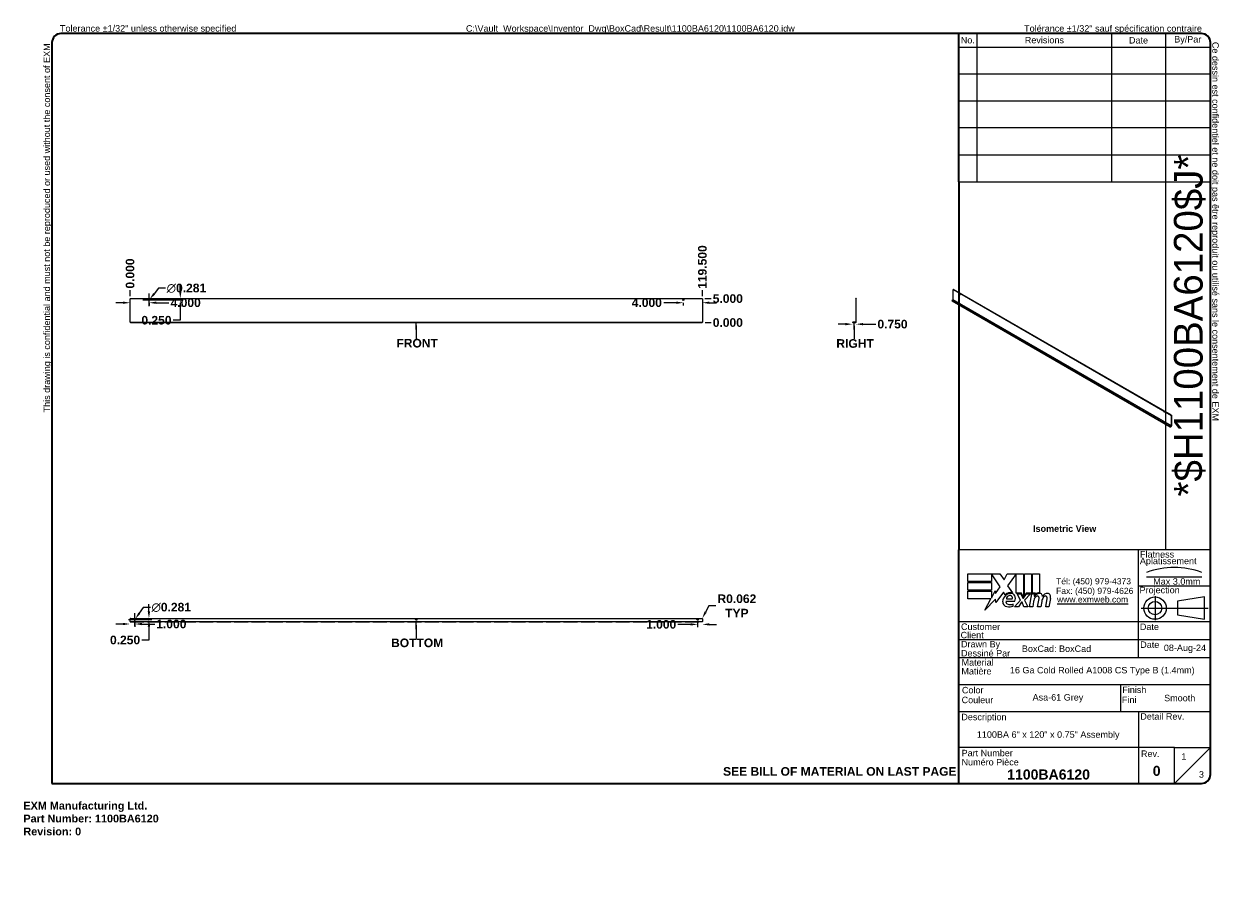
# Model space of a CAD drawing. Header units: inches. Extents: x 0 to 463, y -38 to 301.
import ezdxf
from ezdxf.enums import TextEntityAlignment as Align

# ---------------------------------------------------------------- set-up
doc = ezdxf.new("R2010")
doc.units = ezdxf.units.IN
doc.header["$LTSCALE"] = 27.81302
doc.header["$MEASUREMENT"] = 0
for name, pattern in [('CHAIN', [0.7087, 0.4724, -0.0591, 0.1181, -0.0591]), ('DASHED', [0.2067, 0.1654, -0.0413]), ('DASHED_SPACE', [0.2067, 0.1654, -0.0413])]:
    doc.linetypes.add(name, pattern=pattern)
doc.layers.get('0').update_dxf_attribs({"lineweight": 25})
for name, color, linetype, lineweight in [('Centerline(ANSI)', 7, 'Continuous', 25), ('Dimensions(ANSI)', 7, 'Continuous', 25), ('Hidden Edges(ANSI)', 7, 'DASHED_SPACE', 25), ('Sketch Geometry(ANSI)', 7, 'Continuous', 25), ('Symbols(ANSI)', 7, 'Continuous', 25), ('Visible Edges(ANSI)', 7, 'Continuous', 25), ('Visible Tangent Edges(ANSI)', 7, 'Continuous', 25)]:
    doc.layers.add(name, color=color, linetype=linetype, lineweight=lineweight)
doc.styles.add('Current-ANSI', font='arial.ttf')
doc.styles.add('Dimension-ANSI', font='arialbd.ttf')
doc.styles.get("Standard").update_dxf_attribs({"font": 'arialbd.ttf'})
doc.styles.add('Text Style44', font='arialbd.ttf')
doc.styles.add('Text Style83', font='FRE3OF9X.TTF')
doc.dimstyles.new('INCH-ANSI', dxfattribs={"dimscale": 27.81302, "dimtxt": 0.12, "dimasz": 0.098425, "dimexe": 0.04, "dimexo": 0.04, "dimgap": 0.031496, "dimtad": 0, "dimtih": 1, "dimtoh": 1, "dimdec": 3, "dimrnd": 1e-08, "dimzin": 0, "dimdsep": 46, "dimtxsty": 'Dimension-ANSI', "dimcen": 0.09, "dimdle": 0.312, "dimclrd": 179, "dimclre": 179, "dimclrt": 7, "dimadec": 1, "dimazin": 0, "dimtfac": 1, "dimtdec": 3, "dimtofl": 0, "dimtmove": 0, "dimatfit": 3, "dimfxl": 1, "dimtolj": 1, "dimtzin": 4, "dimlwd": 25, "dimlwe": 25, "dimarcsym": 0})
doc.dimstyles.new('INCH-ANSI-VERTICAL', dxfattribs={"dimscale": 27.81302, "dimtxt": 0.12, "dimasz": 0.098425, "dimexe": 0.04, "dimexo": 0.04, "dimgap": 0.031496, "dimtad": 0, "dimtih": 1, "dimtoh": 1, "dimdec": 3, "dimrnd": 1e-08, "dimzin": 0, "dimdsep": 46, "dimtxsty": 'Dimension-ANSI', "dimcen": 0.09, "dimdle": 0.312, "dimclrd": 179, "dimclre": 179, "dimclrt": 7, "dimadec": 1, "dimazin": 0, "dimtfac": 1, "dimtdec": 3, "dimtofl": 0, "dimtmove": 0, "dimatfit": 3, "dimfxl": 1, "dimtolj": 1, "dimtzin": 4, "dimlwd": 25, "dimlwe": 25, "dimarcsym": 0})

# ---------------------------------------------------------------- blocks, each defined once
blk = doc.blocks.new('Title Blocks EXM - ANSI B')
for p, q in [((13.372, 3.063), (13.372, 3.17)), ((13.372, 3.17), (13.818, 3.17)), ((13.824, 2.989), (13.701, 3.168)), ((13.701, 3.168), (13.701, 3.063)), ((13.818, 3.17), (13.877, 3.083)), ((13.877, 3.083), (13.923, 3.17)), ((13.923, 3.17), (14.146, 3.17)), ((14.046, 3.166), (13.924, 3.002)), ((14.046, 2.9), (14.046, 3.166)), ((14.146, 3.17), (14.146, 2.842)), ((14.16, 3.17), (14.259, 3.17)), ((14.16, 2.866), (14.16, 3.17)), ((14.259, 3.17), (14.259, 2.9)), ((14.273, 3.17), (14.372, 3.17)), ((14.273, 2.9), (14.273, 3.17)), ((14.372, 3.17), (14.372, 2.905)), ((13.701, 3.063), (13.372, 3.063)), ((13.372, 3.049), (13.701, 3.049)), ((13.372, 2.942), (13.372, 3.049)), ((13.701, 3.049), (13.701, 2.942)), ((13.924, 3.002), (13.993, 2.903)), ((13.701, 2.942), (13.372, 2.942)), ((13.372, 2.82), (13.372, 2.927)), ((13.372, 2.927), (13.701, 2.927)), ((13.701, 2.831), (13.752, 2.929)), ((13.701, 2.927), (13.701, 2.831)), ((13.752, 2.929), (13.758, 2.895)), ((13.758, 2.895), (13.824, 2.989)), ((13.87, 2.914), (13.765, 2.768)), ((13.893, 2.876), (13.87, 2.914)), ((14.121, 2.9), (14.046, 2.9)), ((14.059, 2.891), (14.113, 2.891)), ((14.105, 2.802), (14.059, 2.891)), ((14.113, 2.891), (14.139, 2.83)), ((14.146, 2.842), (14.121, 2.9)), ((14.146, 2.83), (14.19, 2.891)), ((14.185, 2.9), (14.16, 2.866)), ((14.245, 2.891), (14.164, 2.803)), ((14.259, 2.9), (14.185, 2.9)), ((14.19, 2.891), (14.245, 2.891)), ((14.232, 2.709), (14.264, 2.891)), ((14.264, 2.891), (14.302, 2.891)), ((14.314, 2.9), (14.273, 2.9)), ((14.302, 2.891), (14.299, 2.859)), ((14.299, 2.859), (14.309, 2.859)), ((14.312, 2.88), (14.314, 2.9)), ((13.695, 2.82), (13.372, 2.82)), ((13.612, 2.661), (13.695, 2.82)), ((13.758, 2.815), (13.612, 2.661)), ((13.765, 2.768), (13.758, 2.815)), ((13.905, 2.788), (14.027, 2.788)), ((13.91, 2.818), (13.99, 2.818)), ((14.005, 2.718), (14.005, 2.748)), ((14.023, 2.709), (14.105, 2.802)), ((14.077, 2.709), (14.023, 2.709)), ((14.122, 2.774), (14.077, 2.709)), ((14.13, 2.774), (14.122, 2.774)), ((14.155, 2.709), (14.13, 2.774)), ((14.139, 2.83), (14.146, 2.83)), ((14.209, 2.709), (14.155, 2.709)), ((14.164, 2.803), (14.209, 2.709)), ((14.276, 2.709), (14.232, 2.709)), ((14.289, 2.784), (14.276, 2.709)), ((14.345, 2.709), (14.365, 2.824)), ((14.389, 2.709), (14.345, 2.709)), ((14.402, 2.784), (14.389, 2.709)), ((14.457, 2.709), (14.477, 2.824)), ((14.501, 2.709), (14.457, 2.709)), ((14.523, 2.823), (14.501, 2.709))]:
    blk.add_line(p, q)
for centre, radius, start, end in [((13.991, 2.772), 0.133, 134.1684, 176.5646), ((13.968, 2.796), 0.11, 77.079, 133.1785), ((13.968, 2.796), 0.0996, 80.4085, 134.1684), ((13.965, 2.811), 0.056, 109.3797, 172.9975), ((13.959, 2.83), 0.0365, 51.1652, 109.3797), ((13.962, 2.833), 0.0318, 331.4547, 51.1652), ((13.981, 2.843), 0.0507, 23.8445, 85.0802), ((13.941, 2.826), 0.094, 336.1555, 23.8445), ((14.442, 2.757), 0.155, 147.5992, 170), ((14.376, 2.816), 0.08, 89.4776, 147.4114), ((14.346, 2.818), 0.042, 96.03, 147.5992), ((14.37, 2.825), 0.08, 88.7952, 136.5849), ((14.344, 2.839), 0.02, 23.5571, 96.03), ((14.325, 2.831), 0.041, 350, 23.5571), ((14.377, 2.862), 0.0338, 16.9928, 89.4776), ((14.555, 2.759), 0.155, 148.5584, 170.8257), ((14.317, 2.844), 0.096, 3.6169, 16.9928), ((14.486, 2.814), 0.0819, 89.6788, 153.9508), ((14.458, 2.818), 0.042, 96.1027, 147.6083), ((14.456, 2.839), 0.02, 23.5487, 96.1027), ((14.437, 2.831), 0.041, 349.9922, 23.5487), ((14.487, 2.861), 0.035, 18.4748, 89.6788), ((14.429, 2.842), 0.096, 349, 18.4748), ((13.925, 2.776), 0.0658, 176.5646, 261.5605), ((13.936, 2.779), 0.032, 163.5261, 244.6784), ((13.945, 2.911), 0.202, 261.5605, 287.3343), ((13.966, 2.842), 0.102, 244.6784, 292.5609)]:
    blk.add_arc(centre, radius, start, end)
at = {"layer": 'Centerline(ANSI)', "linetype": 'DASHED', "lineweight": 18, "ltscale": 0.507983}
blk.add_line((15.861, 3.128), (16.632, 3.128), dxfattribs=at)
at = {"layer": 'Centerline(ANSI)', "linetype": 'CHAIN', "ltscale": 0.185148}
blk.add_line((15.979, 2.855), (15.979, 2.521), dxfattribs=at)
at = {"layer": 'Centerline(ANSI)', "linetype": 'CHAIN', "ltscale": 0.437897}
blk.add_line((15.786, 2.691), (16.717, 2.691), dxfattribs=at)
at = {"layer": 'Sketch Geometry(ANSI)'}
for p, q in [((13.25, 10.687), (16.625, 10.687)), ((13.5, 10.687), (13.5, 8.625)), ((15.375, 10.687), (15.375, 8.625)), ((16.125, 10.687), (16.125, 3.5)), ((13.25, 10.5), (16.75, 10.5)), ((16.75, 10.562), (16.75, 0.375)), ((13.25, 10.125), (16.75, 10.125)), ((13.25, 9.75), (16.75, 9.75)), ((16.75, 9.375), (13.25, 9.375)), ((13.25, 9), (16.75, 9)), ((16.75, 9), (16.75, 8.625)), ((13.25, 8.625), (16.75, 8.625)), ((16.75, 3.5), (13.25, 3.5)), ((15.75, 2), (15.75, 3.5)), ((15.75, 3), (16.75, 3)), ((16.669, 2.847), (16.294, 2.785)), ((16.669, 2.535), (16.669, 2.847)), ((16.294, 2.785), (16.294, 2.598)), ((16.75, 2.5), (13.25, 2.5)), ((16.294, 2.598), (16.669, 2.535)), ((16.75, 2.25), (13.25, 2.25)), ((16.75, 2), (13.25, 2)), ((13.25, 1.629), (16.75, 1.629)), ((15.499, 1.629), (15.499, 1.25)), ((13.25, 1.25), (16.75, 1.25)), ((15.75, 1.25), (15.75, 0.75)), ((15.75, 0.75), (13.25, 0.75)), ((16.25, 0.75), (15.75, 0.75)), ((15.75, 0.75), (15.75, 0.25)), ((16.25, 0.25), (16.25, 0.75)), ((16.25, 0.75), (16.75, 0.75)), ((16.25, 0.25), (16.75, 0.75)), ((16.625, 0.25), (13.25, 0.25))]:
    blk.add_line(p, q, dxfattribs=at)
at = {"layer": 'Sketch Geometry(ANSI)', "linetype": 'Continuous', "lineweight": 35}
for p, q in [((13.25, 8.625), (13.25, 10.687)), ((13.25, 8.625), (13.25, 3.5)), ((13.25, 0.25), (13.25, 3.5))]:
    blk.add_line(p, q, dxfattribs=at)
at = {"layer": 'Sketch Geometry(ANSI)'}
for radius in [0.156, 0.0935]:
    blk.add_circle((15.979, 2.691), radius, dxfattribs=at)
for centre, radius, start, end in [((16.625, 10.562), 0.125, 0, 90), ((16.247, 2.112), 1.143, 70.2973, 109.7027), ((16.625, 0.375), 0.125, 270, 0)]:
    blk.add_arc(centre, radius, start, end, dxfattribs=at)
at = {"layer": 'Symbols(ANSI)', "color": 7, "char_height": 0.09, "style": 'Current-ANSI'}
for s, insert, width, attachment_point in [('Revisions', (14.439, 10.596), 1.87331, 5), ('By/Par', (16.435, 10.594), 0.62202, 5), ('No.', (13.373, 10.595), 0.25039, 5), ('Date', (15.749, 10.593), 0.75135, 5), ('BoxCad: BoxCad', (14.126, 2.125), 1.62362, 4), ('Date', (15.773, 2.136), 0.26554, 7), ('Rev.', (15.783, 0.618), 0.25854, 7)]:
    blk.add_mtext(s, dxfattribs=dict(at, insert=insert, width=width, attachment_point=attachment_point))
for s, insert, attachment_point in [('\\fArial|b1|i0;{\\H0.0900;Isometric View}', (14.281, 3.842), 1), ('Flatness', (15.77, 3.393), 7), ('Aplatissement', (15.768, 3.275), 7), ('Max 3.0mm', (15.954, 3.015), 7), ('Projection', (15.764, 2.87), 7), ('Customer', (13.278, 2.386), 7), ('Date', (15.768, 2.385), 7), ('Client', (13.273, 2.269), 7), ('Drawn By', (13.278, 2.117), 7), ('Dessiné Par', (13.278, 2.016), 7), ('Material', (13.286, 1.889), 7), ('Matière', (13.284, 1.766), 7), ('Color', (13.291, 1.503), 7), ('Finish', (15.523, 1.508), 7), ('Couleur', (13.287, 1.366), 7), ('Fini', (15.518, 1.37), 7), ('Description', (13.283, 1.103), 7), ('Detail Rev.', (15.774, 1.137), 7), ('Part Number', (13.287, 0.627), 7), ('Numéro Pièce', (13.286, 0.5), 7)]:
    blk.add_mtext(s, dxfattribs=dict(at, insert=insert, attachment_point=attachment_point))
at = {"layer": 'Symbols(ANSI)', "color": 7, "insert": (14.602, 3.107), "char_height": 0.085, "attachment_point": 1, "line_spacing_factor": 0.944221, "style": 'Current-ANSI'}
blk.add_mtext('\\fArial|b0|i0;{\\H0.0850;Tél: (450) 979-4373\\PFax: (450) 979-4626}', dxfattribs=at)
at = {"layer": 'Symbols(ANSI)', "color": 5, "true_color": 0x0000ff, "insert": (14.615, 2.854), "char_height": 0.085, "attachment_point": 1, "style": 'Dimension-ANSI'}
blk.add_mtext('\\fArial|b0|i0;{\\H0.0850;\\Lwww.exmweb.com}', dxfattribs=at)
at = {"layer": 'Symbols(ANSI)', "color": 7, "style": 'Current-ANSI'}
for tag, p in [('REV1', (13.375, 10.313)), ('REV1DATE', (15.75, 10.31)), ('REV1BY', (16.437, 10.313)), ('REV2', (13.373, 9.938)), ('REV2DATE', (15.747, 9.941)), ('REV2BY', (16.437, 9.938)), ('REV3', (13.374, 9.563)), ('REV3DATE', (15.752, 9.563)), ('REV3BY', (16.437, 9.564)), ('REV4', (13.377, 9.188)), ('REV4DATE', (15.752, 9.188)), ('REV4BY', (16.441, 9.188)), ('REV5', (13.373, 8.813)), ('REV5DATE', (15.752, 8.813)), ('REV5BY', (16.438, 8.811)), ('MFG_APPROVED_DATE', (16.393, 2.374)), ('DETAIL_REV', (16.249, 0.926))]:
    blk.add_attdef(tag, text='', height=0.09, dxfattribs=at).set_placement(p, align=Align.MIDDLE_CENTER)
for tag, p in [('REV1DESC', (13.526, 10.31)), ('REV2DESC', (13.525, 9.937)), ('REV3DESC', (13.528, 9.564)), ('REV4DESC', (13.533, 9.19)), ('REV5DESC', (13.532, 8.811)), ('COMPANY', (14.12, 2.375))]:
    blk.add_attdef(tag, text='', height=0.09, dxfattribs=at).set_placement(p, align=Align.MIDDLE_LEFT)
at = {"layer": 'Symbols(ANSI)', "color": 7, "style": 'Text Style83'}
blk.add_attdef('BARCODE_001', (16.642, 4.244), '', height=0.4, rotation=90, dxfattribs=at)
at = {"layer": 'Symbols(ANSI)', "color": 7}
for tag, p, height, style in [('IDW_DATE_001', (16.102, 2.093), 0.09, 'Current-ANSI'), ('MATERIEL_001', (13.959, 1.782), 0.09, 'Current-ANSI'), ('COLOR_001', (14.275, 1.404), 0.09, 'Current-ANSI'), ('FINISH_001', (16.106, 1.394), 0.09, 'Current-ANSI'), ('IDW_DESC_001', (13.499, 0.886), 0.09, 'Current-ANSI'), ('Sheet_Number_001', (16.346, 0.58), 0.09, 'Current-ANSI'), ('IDW_NAME_001', (13.921, 0.305), 0.14, 'Text Style44'), ('IDW_REV_001', (15.947, 0.355), 0.14, 'Text Style44'), ('Number_of_sheets_001', (16.59, 0.331), 0.09, 'Current-ANSI')]:
    blk.add_attdef(tag, p, '', height=height, dxfattribs=dict(at, style=style))
blk = doc.blocks.new('*D9')
at = {"layer": 'Defpoints', "color": 0, "linetype": 'Continuous', "transparency": 16777216}
for p in [(41.3, 194.65), (41.3, 193.17), (48.72, 194.3)]:
    blk.add_point(p, dxfattribs=at)
at = {"layer": 'Dimensions(ANSI)', "color": 179, "linetype": 'Continuous', "lineweight": 25, "true_color": 0x262658, "transparency": 16777216}
for p, q in [((38.56, 193.17), (35.83, 193.17)), ((48.72, 193.19), (48.72, 192.06)), ((51.45, 193.17), (56.28, 193.17))]:
    blk.add_line(p, q, dxfattribs=at)
at = {"layer": 'Dimensions(ANSI)', "color": 179, "linetype": 'Continuous', "true_color": 0x262658, "transparency": 16777216}
for points in [[(38.56, 193.63), (38.56, 192.72), (41.3, 193.17)], [(51.45, 193.63), (51.45, 192.72), (48.72, 193.17)]]:
    blk.add_solid(points, dxfattribs=at)
at = {"layer": 'Dimensions(ANSI)', "color": 7, "linetype": 'Continuous', "lineweight": 25, "transparency": 16777216, "insert": (62.83, 193.17), "char_height": 3.338, "attachment_point": 5, "style": 'Dimension-ANSI'}
blk.add_mtext('\\A1;4.000', dxfattribs=at)
blk = doc.blocks.new('*D10')
at = {"layer": 'Defpoints', "color": 0, "linetype": 'Continuous', "transparency": 16777216}
for p in [(41.3, 197.98), (41.3, 194.65), (41.3, 194.65)]:
    blk.add_point(p, dxfattribs=at)
at = {"layer": 'Dimensions(ANSI)', "color": 179, "linetype": 'Continuous', "lineweight": 25, "true_color": 0x262658, "transparency": 16777216}
blk.add_line((41.3, 195.76), (41.3, 197.98), dxfattribs=at)
at = {"layer": 'Dimensions(ANSI)', "color": 7, "linetype": 'Continuous', "lineweight": 25, "transparency": 16777216, "insert": (41.3, 204.48), "char_height": 3.338, "attachment_point": 5, "rotation": 90, "style": 'Dimension-ANSI'}
blk.add_mtext('\\A1;0.000', dxfattribs=at)
blk = doc.blocks.new('*D11')
at = {"layer": 'Defpoints', "color": 0, "linetype": 'Continuous', "transparency": 16777216}
for p in [(41.3, 194.65), (262.88, 197.98), (262.88, 194.65)]:
    blk.add_point(p, dxfattribs=at)
at = {"layer": 'Dimensions(ANSI)', "color": 179, "linetype": 'Continuous', "lineweight": 25, "true_color": 0x262658, "transparency": 16777216}
blk.add_line((262.88, 195.76), (262.88, 197.98), dxfattribs=at)
at = {"layer": 'Dimensions(ANSI)', "color": 7, "linetype": 'Continuous', "lineweight": 25, "transparency": 16777216, "insert": (262.88, 206.99), "char_height": 3.3376, "attachment_point": 5, "rotation": 90, "style": 'Dimension-ANSI'}
blk.add_mtext('\\A1;119.500', dxfattribs=at)
blk = doc.blocks.new('*D12')
at = {"layer": 'Defpoints', "color": 0, "linetype": 'Continuous', "transparency": 16777216}
for p in [(262.88, 185.49), (262.88, 185.49), (266.21, 185.49)]:
    blk.add_point(p, dxfattribs=at)
at = {"layer": 'Dimensions(ANSI)', "color": 179, "linetype": 'Continuous', "lineweight": 25, "true_color": 0x262658, "transparency": 16777216}
blk.add_line((263.99, 185.49), (266.21, 185.49), dxfattribs=at)
at = {"layer": 'Dimensions(ANSI)', "color": 7, "linetype": 'Continuous', "lineweight": 25, "transparency": 16777216, "insert": (272.71, 185.49), "char_height": 3.338, "attachment_point": 5, "style": 'Dimension-ANSI'}
blk.add_mtext('\\A1;0.000', dxfattribs=at)
blk = doc.blocks.new('*D13')
at = {"layer": 'Defpoints', "color": 0, "linetype": 'Continuous', "transparency": 16777216}
for p in [(262.76, 194.76), (266.21, 194.76), (262.88, 185.49)]:
    blk.add_point(p, dxfattribs=at)
at = {"layer": 'Dimensions(ANSI)', "color": 179, "linetype": 'Continuous', "lineweight": 25, "true_color": 0x262658, "transparency": 16777216}
blk.add_line((263.87, 194.76), (266.21, 194.76), dxfattribs=at)
at = {"layer": 'Dimensions(ANSI)', "color": 7, "linetype": 'Continuous', "lineweight": 25, "transparency": 16777216, "insert": (272.71, 194.76), "char_height": 3.338, "attachment_point": 5, "style": 'Dimension-ANSI'}
blk.add_mtext('\\A1;5.000', dxfattribs=at)
blk = doc.blocks.new('*D14')
at = {"layer": 'Defpoints', "color": 0, "linetype": 'Continuous', "transparency": 16777216}
for p in [(320.96, 185.54), (322.35, 185.65), (320.96, 184.88)]:
    blk.add_point(p, dxfattribs=at)
at = {"layer": 'Dimensions(ANSI)', "color": 179, "linetype": 'Continuous', "lineweight": 25, "true_color": 0x262658, "transparency": 16777216}
for p, q in [((318.23, 184.88), (315.49, 184.88)), ((325.09, 184.88), (329.97, 184.88))]:
    blk.add_line(p, q, dxfattribs=at)
at = {"layer": 'Dimensions(ANSI)', "color": 179, "linetype": 'Continuous', "true_color": 0x262658, "transparency": 16777216}
for points in [[(318.23, 185.34), (318.23, 184.43), (320.96, 184.88)], [(325.09, 185.34), (325.09, 184.43), (322.35, 184.88)]]:
    blk.add_solid(points, dxfattribs=at)
at = {"layer": 'Dimensions(ANSI)', "color": 7, "linetype": 'Continuous', "lineweight": 25, "transparency": 16777216, "insert": (336.47, 184.88), "char_height": 3.338, "attachment_point": 5, "style": 'Dimension-ANSI'}
blk.add_mtext('\\A1;0.750', dxfattribs=at)
blk = doc.blocks.new('*D15')
at = {"layer": 'Defpoints', "color": 0, "linetype": 'Continuous', "transparency": 16777216}
for p in [(41.42, 70.99), (43.15, 70.53), (48.6, 70.99)]:
    blk.add_point(p, dxfattribs=at)
at = {"layer": 'Dimensions(ANSI)', "color": 179, "linetype": 'Continuous', "lineweight": 25, "true_color": 0x262658, "transparency": 16777216}
for p, q in [((48.6, 73.73), (48.6, 76.46)), ((42.53, 70.99), (49.71, 70.99)), ((44.27, 70.53), (49.71, 70.53)), ((48.6, 67.79), (48.6, 62.61)), ((48.6, 62.61), (45.86, 62.61))]:
    blk.add_line(p, q, dxfattribs=at)
at = {"layer": 'Dimensions(ANSI)', "color": 179, "linetype": 'Continuous', "true_color": 0x262658, "transparency": 16777216}
for points in [[(48.14, 73.73), (49.05, 73.73), (48.6, 70.99)], [(48.14, 67.79), (49.05, 67.79), (48.6, 70.53)]]:
    blk.add_solid(points, dxfattribs=at)
at = {"layer": 'Dimensions(ANSI)', "color": 7, "linetype": 'Continuous', "lineweight": 25, "transparency": 16777216, "insert": (39.36, 62.61), "char_height": 3.338, "attachment_point": 5, "style": 'Dimension-ANSI'}
blk.add_mtext('\\A1;0.250', dxfattribs=at)
blk = doc.blocks.new('*D16')
at = {"layer": 'Defpoints', "color": 0, "linetype": 'Continuous', "transparency": 16777216}
for p in [(60.75, 194.76), (92.98, 194.76), (48.72, 194.3)]:
    blk.add_point(p, dxfattribs=at)
at = {"layer": 'Dimensions(ANSI)', "color": 179, "linetype": 'Continuous', "lineweight": 25, "true_color": 0x262658, "transparency": 16777216}
for p, q in [((60.75, 197.5), (60.75, 200.24)), ((49.83, 194.3), (61.86, 194.3)), ((60.75, 191.56), (60.75, 186.38)), ((60.75, 186.38), (58.01, 186.38))]:
    blk.add_line(p, q, dxfattribs=at)
at = {"layer": 'Dimensions(ANSI)', "color": 179, "linetype": 'Continuous', "true_color": 0x262658, "transparency": 16777216}
for points in [[(60.29, 197.5), (61.2, 197.5), (60.75, 194.76)], [(60.29, 191.56), (61.2, 191.56), (60.75, 194.3)]]:
    blk.add_solid(points, dxfattribs=at)
at = {"layer": 'Dimensions(ANSI)', "color": 7, "linetype": 'Continuous', "lineweight": 25, "transparency": 16777216, "insert": (51.51, 186.38), "char_height": 3.338, "attachment_point": 5, "style": 'Dimension-ANSI'}
blk.add_mtext('\\A1;0.250', dxfattribs=at)
blk = doc.blocks.new('*D17')
at = {"layer": 'Defpoints', "color": 0, "linetype": 'Continuous', "transparency": 16777216}
for p in [(41.3, 69.75), (43.15, 70.53), (41.3, 68.81)]:
    blk.add_point(p, dxfattribs=at)
at = {"layer": 'Dimensions(ANSI)', "color": 179, "linetype": 'Continuous', "lineweight": 25, "true_color": 0x262658, "transparency": 16777216}
for p, q in [((38.56, 68.81), (35.83, 68.81)), ((43.15, 69.41), (43.15, 67.69)), ((45.89, 68.81), (50.86, 68.81))]:
    blk.add_line(p, q, dxfattribs=at)
at = {"layer": 'Dimensions(ANSI)', "color": 179, "linetype": 'Continuous', "true_color": 0x262658, "transparency": 16777216}
for points in [[(38.56, 69.26), (38.56, 68.35), (41.3, 68.81)], [(45.89, 69.26), (45.89, 68.35), (43.15, 68.81)]]:
    blk.add_solid(points, dxfattribs=at)
at = {"layer": 'Dimensions(ANSI)', "color": 7, "linetype": 'Continuous', "lineweight": 25, "transparency": 16777216, "insert": (57.27, 68.81), "char_height": 3.338, "attachment_point": 5, "style": 'Dimension-ANSI'}
blk.add_mtext('\\A1;1.000', dxfattribs=at)
blk = doc.blocks.new('*D18')
at = {"layer": 'Defpoints', "color": 0, "linetype": 'Continuous', "transparency": 16777216}
for p in [(43.01, 70.31), (43.3, 70.74)]:
    blk.add_point(p, dxfattribs=at)
at = {"layer": 'Dimensions(ANSI)', "color": 179, "linetype": 'Continuous', "lineweight": 25, "true_color": 0x262658, "transparency": 16777216}
for p, q in [((46.43, 75.23), (44.87, 72.99)), ((49.17, 75.23), (46.43, 75.23)), ((40.65, 70.53), (45.66, 70.53)), ((43.15, 68.02), (43.15, 73.03))]:
    blk.add_line(p, q, dxfattribs=at)
at = {"layer": 'Dimensions(ANSI)', "color": 179, "linetype": 'Continuous', "true_color": 0x262658, "transparency": 16777216}
blk.add_solid([(44.49, 73.25), (45.24, 72.72), (43.3, 70.74)], dxfattribs=at)
at = {"layer": 'Dimensions(ANSI)', "color": 7, "linetype": 'Continuous', "lineweight": 25, "transparency": 16777216, "insert": (57.24, 75.23), "char_height": 3.338, "attachment_point": 5, "style": 'Dimension-ANSI'}
blk.add_mtext('\\A1;∅0.281', dxfattribs=at)
blk = doc.blocks.new('*D19')
at = {"layer": 'Defpoints', "color": 0, "linetype": 'Continuous', "transparency": 16777216}
for p in [(48.88, 194.5), (48.55, 194.09)]:
    blk.add_point(p, dxfattribs=at)
at = {"layer": 'Dimensions(ANSI)', "color": 179, "linetype": 'Continuous', "lineweight": 25, "true_color": 0x262658, "transparency": 16777216}
for p, q in [((48.72, 191.79), (48.72, 196.8)), ((52.31, 198.77), (50.6, 196.63)), ((55.05, 198.77), (52.31, 198.77)), ((46.21, 194.3), (51.22, 194.3))]:
    blk.add_line(p, q, dxfattribs=at)
at = {"layer": 'Dimensions(ANSI)', "color": 179, "linetype": 'Continuous', "true_color": 0x262658, "transparency": 16777216}
blk.add_solid([(50.24, 196.92), (50.95, 196.35), (48.88, 194.5)], dxfattribs=at)
at = {"layer": 'Dimensions(ANSI)', "color": 7, "linetype": 'Continuous', "lineweight": 25, "transparency": 16777216, "insert": (63.12, 198.77), "char_height": 3.338, "attachment_point": 5, "style": 'Dimension-ANSI'}
blk.add_mtext('\\A1;∅0.281', dxfattribs=at)
blk = doc.blocks.new('*D20')
at = {"layer": 'Defpoints', "color": 0, "linetype": 'Continuous', "transparency": 16777216}
for p in [(261.02, 70.53), (262.88, 70.31), (262.88, 68.66)]:
    blk.add_point(p, dxfattribs=at)
at = {"layer": 'Dimensions(ANSI)', "color": 179, "linetype": 'Continuous', "lineweight": 25, "true_color": 0x262658, "transparency": 16777216}
for p, q in [((258.29, 68.66), (253.32, 68.66)), ((261.02, 69.41), (261.02, 67.55)), ((265.61, 68.66), (268.35, 68.66))]:
    blk.add_line(p, q, dxfattribs=at)
at = {"layer": 'Dimensions(ANSI)', "color": 179, "linetype": 'Continuous', "true_color": 0x262658, "transparency": 16777216}
for points in [[(258.29, 69.12), (258.29, 68.21), (261.02, 68.66)], [(265.61, 69.12), (265.61, 68.21), (262.88, 68.66)]]:
    blk.add_solid(points, dxfattribs=at)
at = {"layer": 'Dimensions(ANSI)', "color": 7, "linetype": 'Continuous', "lineweight": 25, "transparency": 16777216, "insert": (246.91, 68.66), "char_height": 3.338, "attachment_point": 5, "style": 'Dimension-ANSI'}
blk.add_mtext('\\A1;1.000', dxfattribs=at)
blk = doc.blocks.new('*D21')
at = {"layer": 'Defpoints', "color": 0, "linetype": 'Continuous', "transparency": 16777216}
for p in [(255.46, 194.3), (262.88, 193.99), (262.88, 193.18)]:
    blk.add_point(p, dxfattribs=at)
at = {"layer": 'Dimensions(ANSI)', "color": 179, "linetype": 'Continuous', "lineweight": 25, "true_color": 0x262658, "transparency": 16777216}
for p, q in [((252.72, 193.18), (247.9, 193.18)), ((255.46, 193.19), (255.46, 192.06)), ((265.61, 193.18), (268.35, 193.18))]:
    blk.add_line(p, q, dxfattribs=at)
at = {"layer": 'Dimensions(ANSI)', "color": 179, "linetype": 'Continuous', "true_color": 0x262658, "transparency": 16777216}
for points in [[(252.72, 193.63), (252.72, 192.72), (255.46, 193.18)], [(265.61, 193.63), (265.61, 192.72), (262.88, 193.18)]]:
    blk.add_solid(points, dxfattribs=at)
at = {"layer": 'Dimensions(ANSI)', "color": 7, "linetype": 'Continuous', "lineweight": 25, "transparency": 16777216, "insert": (241.35, 193.18), "char_height": 3.338, "attachment_point": 5, "style": 'Dimension-ANSI'}
blk.add_mtext('\\A1;4.000', dxfattribs=at)
blk = doc.blocks.new('*D22')
at = {"layer": 'Defpoints', "color": 0, "linetype": 'Continuous', "transparency": 16777216}
for p in [(262.76, 70.87), (262.82, 70.98)]:
    blk.add_point(p, dxfattribs=at)
at = {"layer": 'Dimensions(ANSI)', "color": 179, "linetype": 'Continuous', "lineweight": 25, "true_color": 0x262658, "transparency": 16777216}
for p, q in [((265.38, 75.81), (264.1, 73.39)), ((268.12, 75.81), (265.38, 75.81))]:
    blk.add_line(p, q, dxfattribs=at)
at = {"layer": 'Dimensions(ANSI)', "color": 179, "linetype": 'Continuous', "true_color": 0x262658, "transparency": 16777216}
blk.add_solid([(263.7, 73.61), (264.5, 73.18), (262.82, 70.98)], dxfattribs=at)
at = {"layer": 'Dimensions(ANSI)', "color": 7, "linetype": 'Continuous', "lineweight": 25, "transparency": 16777216, "insert": (276.23, 75.81), "char_height": 3.3376, "attachment_point": 5, "style": 'Dimension-ANSI'}
blk.add_mtext('\\A1;\\fArial|b1|i0;R0.062\\P\\fArial|b1|i0;TYP', dxfattribs=at)
blk = doc.blocks.new('Datum Identifier1')
at = {"layer": 'Symbols(ANSI)', "color": 7, "linetype": 'Continuous', "lineweight": 25}
for p, q in [((5.468, 6.574), (5.468, 6.673)), ((5.468, 6.574), (5.468, 6.629)), ((5.468, 6.629), (5.468, 6.445))]:
    blk.add_line(p, q, dxfattribs=at)
at = {"layer": 'Symbols(ANSI)', "color": 7, "insert": (5.192, 6.321), "char_height": 0.12, "attachment_point": 7, "style": 'Dimension-ANSI'}
blk.add_mtext('FRONT', dxfattribs=at)
blk = doc.blocks.new('Datum Identifier2')
at = {"layer": 'Symbols(ANSI)', "color": 7, "linetype": 'Continuous', "lineweight": 25}
for p, q in [((5.468, 2.404), (5.468, 2.502)), ((5.468, 2.404), (5.468, 2.459)), ((5.468, 2.459), (5.468, 2.274))]:
    blk.add_line(p, q, dxfattribs=at)
at = {"layer": 'Symbols(ANSI)', "color": 7, "insert": (5.118, 2.15), "char_height": 0.12, "attachment_point": 7, "style": 'Dimension-ANSI'}
blk.add_mtext('BOTTOM', dxfattribs=at)
blk = doc.blocks.new('Datum Identifier3')
at = {"layer": 'Symbols(ANSI)', "color": 7, "linetype": 'Continuous', "lineweight": 25}
for p, q in [((11.564, 6.571), (11.564, 6.669)), ((11.564, 6.571), (11.564, 6.625)), ((11.564, 6.625), (11.564, 6.441))]:
    blk.add_line(p, q, dxfattribs=at)
at = {"layer": 'Symbols(ANSI)', "color": 7, "insert": (11.316, 6.317), "char_height": 0.12, "attachment_point": 7, "style": 'Dimension-ANSI'}
blk.add_mtext('RIGHT', dxfattribs=at)
blk = doc.blocks.new('Borders 1_EXM - B (Inch)')
at = {"layer": 'Sketch Geometry(ANSI)', "linetype": 'Continuous', "lineweight": 35}
for p, q in [((16.398, 10.692), (0.523, 10.692)), ((0.398, 10.567), (0.398, 0.255)), ((16.523, 0.38), (16.523, 10.567)), ((0.398, 0.255), (16.398, 0.255))]:
    blk.add_line(p, q, dxfattribs=at)
for centre, start, end in [((0.523, 10.567), 90, 180), ((16.398, 10.567), 0, 90), ((16.398, 0.38), 270, 0)]:
    blk.add_arc(centre, 0.125, start, end, dxfattribs=at)
at = {"layer": 'Symbols(ANSI)', "color": 7, "char_height": 0.09, "attachment_point": 7, "style": 'Current-ANSI'}
for s, insert in [('Tolérance ±1/32" sauf spécification contraire', (13.93, 10.691)), ('Tolerance ±1/32" unless otherwise specified', (0.509, 10.692))]:
    blk.add_mtext(s, dxfattribs=dict(at, insert=insert))
for s, insert, rotation in [('This drawing is confidential and must not be reproduced or used without the consent of EXM', (0.398, 5.419), 90), ('Ce dessin est confidentiel et ne doit pas être reproduit ou utilisé sans le consentement de EXM', (16.522, 10.576), 270)]:
    blk.add_mtext(s, dxfattribs=dict(at, insert=insert, rotation=rotation))
at = {"layer": 'Symbols(ANSI)', "color": 7, "style": 'Current-ANSI'}
blk.add_attdef('FILENAME_AND_PATH_001', (6.16, 10.718), '', height=0.09, dxfattribs=at)

msp = doc.modelspace()

# ---------------------------------------------------------------- linework, layer by layer
at = {"layer": 'Hidden Edges(ANSI)', "ltscale": 0.00663}
for p, q in [((322.2563, 194.5581), (322.3546, 194.5581)), ((322.2563, 194.037), (322.3546, 194.037)), ((42.8939, 185.5884), (42.8939, 185.4901)), ((43.4149, 185.5884), (43.4149, 185.4901)), ((151.8282, 185.5884), (151.8282, 185.4901)), ((152.3492, 185.5884), (152.3492, 185.4901)), ((260.7625, 185.5884), (260.7625, 185.4901)), ((261.2836, 185.5884), (261.2836, 185.4901)), ((321.167, 185.5884), (321.167, 185.4901)), ((321.688, 185.5884), (321.688, 185.4901)), ((48.4565, 69.6973), (48.4565, 69.599)), ((48.9775, 69.6973), (48.9775, 69.599)), ((255.1999, 69.6973), (255.1999, 69.599)), ((255.7209, 69.6973), (255.7209, 69.599))]:
    msp.add_line(p, q, dxfattribs=at)
at = {"layer": 'Hidden Edges(ANSI)', "ltscale": 1.167945}
msp.add_line((41.3002, 69.6973), (262.8772, 69.6973), dxfattribs=at)
at = {"layer": 'Visible Edges(ANSI)'}
for p, q in [((41.3002, 185.6458), (41.3002, 194.6461)), ((41.4151, 194.7611), (262.7623, 194.7611)), ((262.8772, 194.6461), (262.8772, 185.6458)), ((322.2563, 194.6461), (322.2563, 194.7611)), ((322.3546, 194.7611), (322.2563, 194.7611)), ((322.2563, 194.6461), (322.2563, 185.6458)), ((322.3546, 194.7611), (322.3546, 194.6461)), ((322.3546, 185.6458), (322.3546, 194.6461)), ((359.994, 194.3122), (359.994, 198.2755)), ((360.0443, 198.3255), (360.0068, 198.3039)), ((360.0378, 198.3008), (444.4494, 149.5658)), ((444.4869, 149.5874), (360.0753, 198.3225)), ((359.5268, 194.0024), (359.5268, 193.9591)), ((359.9721, 194.2743), (359.545, 194.0277)), ((359.545, 193.9771), (443.9565, 145.242)), ((359.545, 193.9338), (443.9565, 145.1987)), ((41.3002, 185.6458), (41.3002, 185.5884)), ((41.3002, 185.5884), (41.4151, 185.5884)), ((41.3002, 185.5884), (41.3002, 185.4901)), ((41.4151, 185.4901), (41.3002, 185.4901)), ((41.4151, 185.5884), (262.7623, 185.5884)), ((41.4151, 185.4901), (262.7623, 185.4901)), ((262.7623, 185.5884), (262.8772, 185.5884)), ((262.8772, 185.4901), (262.7623, 185.4901)), ((262.8772, 185.6458), (262.8772, 185.5884)), ((262.8772, 185.4901), (262.8772, 185.5884)), ((320.9639, 185.5884), (321.0789, 185.5884)), ((320.9639, 185.5884), (320.9639, 185.4901)), ((321.0789, 185.4901), (320.9639, 185.4901)), ((322.1988, 185.5884), (321.0789, 185.5884)), ((321.0789, 185.4901), (322.1988, 185.4901)), ((444.4932, 149.4898), (444.4932, 145.5266)), ((444.5307, 145.5482), (444.5307, 149.5115)), ((444.4713, 145.4886), (444.0442, 145.242)), ((444.0442, 145.1987), (444.4713, 145.4453)), ((41.3002, 69.7548), (41.3002, 70.8747)), ((41.3002, 69.7548), (41.3002, 69.599)), ((262.8772, 69.599), (41.3002, 69.599)), ((41.4151, 70.9897), (262.7623, 70.9897)), ((262.8772, 70.8747), (262.8772, 69.7548)), ((262.8772, 69.599), (262.8772, 69.7548))]:
    msp.add_line(p, q, dxfattribs=at)
for centre in [(48.717, 194.2976), (255.4604, 194.2976), (43.1544, 70.5261), (152.0887, 70.5261), (261.023, 70.5261)]:
    msp.add_circle(centre, 0.2605, dxfattribs=at)
for centre, radius, start, end in [((41.4151, 194.6461), 0.115, 90, 180), ((262.7623, 194.6461), 0.115, 0, 90), ((322.1988, 185.6458), 0.1558, 270, 0), ((322.1988, 185.6458), 0.0575, 270, 0), ((41.4151, 70.8747), 0.115, 90, 180), ((262.7623, 70.8747), 0.115, 0, 90)]:
    msp.add_arc(centre, radius, start, end, dxfattribs=at)
for centre, major_axis, start_param, end_param in [((360.0378, 198.2502), (-0.031, 0.0537), 5.49778714, 7.06858347), ((360.0753, 198.2718), (-0.031, 0.0537), 5.49778714, 6.28318531), ((362.8599, 196.5107), (-0.0702, 0.1217), 0.27000659, 2.87158606), ((359.5888, 194.0024), (-0.062, 0), 5.49778714, 7.06858347), ((359.5888, 193.9591), (-0.062, 0), 0, 0.78539816), ((359.9721, 194.2996), (-0.0155, -0.0268), 0.78539816, 2.35619449), ((360.385, 193.6529), (0.1405, 0), 0.27000659, 2.87158606), ((401.9275, 169.6683), (0.1405, 0), 0.27000659, 2.87158606), ((441.7023, 150.991), (-0.0702, 0.1217), 0.27000659, 2.87158606), ((444.4494, 149.5151), (0.031, -0.0537), 0.78539816, 2.35619449), ((444.4869, 149.5368), (-0.031, 0.0537), 3.92699082, 5.49778714), ((443.4701, 145.6837), (0.1405, 0), 0.27000659, 2.87158606), ((444.0004, 145.2673), (-0.062, 0), 0.78539816, 2.35619449), ((444.0004, 145.2241), (0.062, 0), 3.92699082, 5.49778714), ((444.4713, 145.5139), (0.042, 0.0727), 3.92699082, 5.49778714), ((444.4713, 145.5139), (-0.0155, -0.0268), 0.78539816, 2.35619449)]:
    msp.add_ellipse(centre, major_axis=major_axis, ratio=0.57735027, start_param=start_param, end_param=end_param, dxfattribs=at)
for centre, major_axis in [((362.8224, 196.489), (-0.0702, 0.1217)), ((360.385, 193.6962), (0.1405, 0)), ((401.9275, 169.7116), (0.1405, 0)), ((441.6648, 150.9693), (-0.0702, 0.1217)), ((443.4701, 145.727), (0.1405, 0))]:
    msp.add_ellipse(centre, major_axis=major_axis, ratio=0.57735027, dxfattribs=at)
at = {"layer": 'Visible Tangent Edges(ANSI)'}
for p, q in [((360.0378, 198.3008), (360.0753, 198.3225)), ((359.545, 193.9338), (359.545, 193.9771)), ((444.4713, 145.4886), (359.9721, 194.2743)), ((359.994, 194.3122), (444.4932, 145.5266)), ((444.4869, 149.5874), (444.4494, 149.5658)), ((444.4932, 149.4898), (444.5307, 149.5115)), ((443.9565, 145.242), (443.9565, 145.1987)), ((444.0442, 145.1987), (444.0442, 145.242)), ((444.4713, 145.4453), (444.4713, 145.4886)), ((444.4932, 145.5266), (444.5307, 145.5482))]:
    msp.add_line(p, q, dxfattribs=at)

# ---------------------------------------------------------------- block references
at = {"xscale": 27.81302017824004, "yscale": 27.81302017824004, "zscale": 27.81302017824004}
for name, p, values in [('Borders 1_EXM - B (Inch)', (0, 0), {'FILENAME_AND_PATH_001': 'C:\\Vault_Workspace\\Inventor_Dwg\\BoxCad\\Result\\1100BA6120\\1100BA6120.idw'}), ('Title Blocks EXM - ANSI B', (-6.3175, 0.1264), {'COLOR_001': 'Asa-61 Grey', 'IDW_DATE_001': '08-Aug-24', 'IDW_REV_001': '0', 'Sheet_Number_001': '1', 'Number_of_sheets_001': '3', 'IDW_DESC_001': '1100BA 6" x 120" x 0.75" Assembly', 'IDW_NAME_001': '1100BA6120', 'BARCODE_001': '*$H1100BA6120$J*', 'FINISH_001': 'Smooth', 'MATERIEL_001': '16 Ga Cold Rolled A1008 CS Type B (1.4mm)'})]:
    msp.add_blockref(name, p, dxfattribs=at).add_auto_attribs(values)
at = {"layer": 'Symbols(ANSI)', "xscale": 27.81302017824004, "yscale": 27.81302017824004, "zscale": 27.81302017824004}
for name in ['Datum Identifier1', 'Datum Identifier3', 'Datum Identifier2']:
    msp.add_blockref(name, (0, 0), dxfattribs=at)

# ---------------------------------------------------------------- texts
at = {"insert": (0, 0), "char_height": 3, "attachment_point": 1}
msp.add_mtext_dynamic_manual_height_columns('EXM Manufacturing Ltd.\\PPart Number: 1100BA6120\\PRevision: 0', width=6.990976, gutter_width=1, heights=[0], dxfattribs=at).dxf.set("width", 100)
at = {"layer": 'Symbols(ANSI)', "color": 7, "insert": (316.0704, 11.7198), "char_height": 3.337562, "width": 90.424543, "attachment_point": 5, "style": 'Dimension-ANSI'}
msp.add_mtext('\\fArial|b1|i0;SEE BILL OF MATERIAL ON LAST PAGE', dxfattribs=at)

# ---------------------------------------------------------------- dimensions: what is measured, and where the dimension line sits
at = {"layer": 'Dimensions(ANSI)', "color": 179, "linetype": 'Continuous', "lineweight": 25, "true_color": 0x262658}
for feature_location, offset, dtype, origin, dimstyle, picture, middle in [((262.8772, 194.6461), (0, 3.3376), 1, (41.3002, 194.6461), 'INCH-ANSI-VERTICAL', '*D11', (262.8772, 206.9873)), ((41.3001756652, 194.6461416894), (0, 3.3375624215), 1, (41.3001756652, 194.6461416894), 'INCH-ANSI-VERTICAL', '*D10', (41.3001756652, 204.4807429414)), ((262.7623, 194.7611), (3.4525, 0), 0, (262.8772, 185.4901), 'INCH-ANSI', '*D13', (272.7061, 194.7611)), ((262.8772364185, 185.4900954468), (3.3375624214, 0), 0, (262.8772364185, 185.4900954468), 'INCH-ANSI', '*D12', (272.7118376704, 185.4900954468))]:
    dim = msp.add_ordinate_dim(feature_location=feature_location, offset=offset, dtype=dtype, origin=origin, dimstyle=dimstyle, override={"dimgap": 0.031496, "dimtad": 0, "dimdec": 3, "dimlfac": 0.539316, "dimtol": 0, "dimlim": 0, "dimtp": 0, "dimtm": 0, "dimtdec": 3}, dxfattribs=at)
    dim.commit()
    dim.dimension.update_dxf_attribs({"geometry": picture, "text_midpoint": middle})
for base, p1, p2, angle, override, picture, middle in [((60.7471, 194.7611), (48.717, 194.2976), (92.9805, 194.7611), 270, {"dimgap": 0.031496, "dimdec": 3, "dimlfac": 0.539316, "dimse2": 1, "dimtol": 0, "dimlim": 0, "dimtp": 0, "dimtm": 0, "dimtdec": 3, "dimatfit": 1}, '*D16', (51.5126, 186.3774)), ((262.8772, 193.176), (255.4604, 194.2976), (262.8772, 193.9887), 180, {"dimgap": 0.031496, "dimtih": 0, "dimtoh": 0, "dimdec": 3, "dimlfac": 0.539316, "dimse2": 1, "dimtol": 0, "dimlim": 0, "dimtp": 0, "dimtm": 0, "dimtdec": 3, "dimatfit": 1}, '*D21', (241.3472, 193.176)), ((48.5986, 70.9897), (43.1544, 70.5261), (41.4151, 70.9897), 270, {"dimgap": 0.031496, "dimdec": 3, "dimlfac": 0.539316, "dimtol": 0, "dimlim": 0, "dimtp": 0, "dimtm": 0, "dimtdec": 3, "dimatfit": 1}, '*D15', (39.3641, 62.6059)), ((262.8772, 68.6619), (261.023, 70.5261), (262.8772, 70.3147), 180, {"dimgap": 0.031496, "dimtih": 0, "dimtoh": 0, "dimdec": 3, "dimlfac": 0.539316, "dimse2": 1, "dimtol": 0, "dimlim": 0, "dimtp": 0, "dimtm": 0, "dimtdec": 3, "dimatfit": 1}, '*D20', (246.9098, 68.6619))]:
    dim = msp.add_linear_dim(base=base, p1=p1, p2=p2, angle=angle, dimstyle='INCH-ANSI', override=override, dxfattribs=at)
    dim.commit()
    dim.dimension.update_dxf_attribs({"geometry": picture, "text_midpoint": middle, "dimtype": 160})
for p1, p2, picture, middle in [((48.5537, 194.0946), (48.8803, 194.5006), '*D19', (63.1216, 198.7668)), ((43.0054, 70.3124), (43.3033, 70.7399), '*D18', (57.2439, 75.2315))]:
    dim = msp.add_diameter_dim_2p(p1=p1, p2=p2, dimstyle='INCH-ANSI', override={"dimgap": 0.031496, "dimdec": 3, "dimlfac": 0.539316, "dimtol": 0, "dimlim": 0, "dimtp": 0, "dimtm": 0, "dimtdec": 3}, dxfattribs=at)
    dim.commit()
    dim.dimension.update_dxf_attribs({"geometry": picture, "text_midpoint": middle})
for base, p1, p2, override, picture, middle in [((41.3002, 193.1718), (48.717, 194.2976), (41.3002, 194.6461), {"dimgap": 0.031496, "dimtih": 0, "dimtoh": 0, "dimdec": 3, "dimlfac": 0.539316, "dimse2": 1, "dimtol": 0, "dimlim": 0, "dimtp": 0, "dimtm": 0, "dimtdec": 3, "dimatfit": 1}, '*D9', (62.8302, 193.1718)), ((320.9639, 184.8815), (322.3546, 185.6458), (320.9639, 185.5392), {"dimgap": 0.031496, "dimtih": 0, "dimtoh": 0, "dimdec": 3, "dimlfac": 0.539316, "dimse1": 1, "dimse2": 1, "dimtol": 0, "dimlim": 0, "dimtp": 0, "dimtm": 0, "dimtdec": 3, "dimatfit": 1}, '*D14', (336.4678, 184.8815)), ((41.3002, 68.8068), (43.1544, 70.5261), (41.3002, 69.7548), {"dimgap": 0.031496, "dimtih": 0, "dimtoh": 0, "dimdec": 3, "dimlfac": 0.539316, "dimse2": 1, "dimtol": 0, "dimlim": 0, "dimtp": 0, "dimtm": 0, "dimtdec": 3, "dimatfit": 1}, '*D17', (57.2676, 68.8068))]:
    dim = msp.add_linear_dim(base=base, p1=p1, p2=p2, dimstyle='INCH-ANSI', override=override, dxfattribs=at)
    dim.commit()
    dim.dimension.update_dxf_attribs({"geometry": picture, "text_midpoint": middle, "dimtype": 160})
dim = msp.add_radius_dim(center=(262.7623, 70.8747), mpoint=(262.8162, 70.9762), text='\\fArial|b1|i0;<>\\P\\fArial|b1|i0;TYP', dimstyle='INCH-ANSI', override={"dimgap": 0.031496, "dimdec": 3, "dimlfac": 0.539316, "dimcen": 0, "dimtol": 0, "dimlim": 0, "dimtp": 0, "dimtm": 0, "dimtdec": 3}, dxfattribs=at)
dim.commit()
dim.dimension.update_dxf_attribs({"geometry": '*D22', "text_midpoint": (276.227, 75.8117)})

doc.saveas('drawing.dxf')
